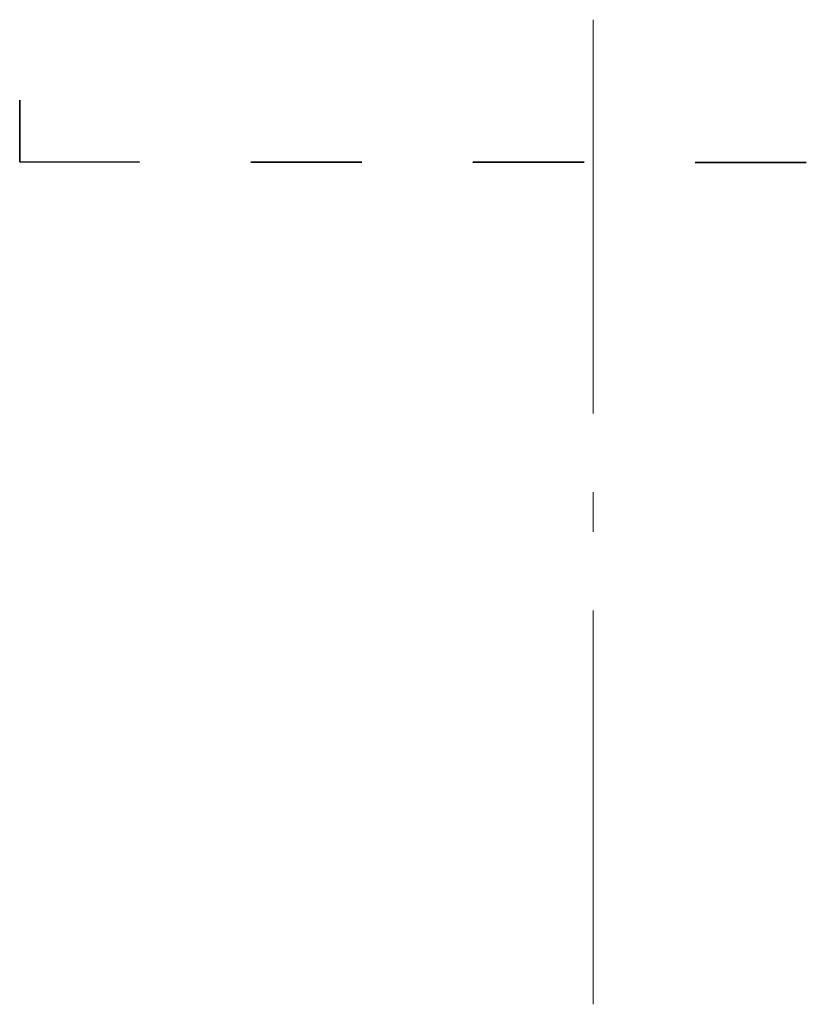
# Model space of a CAD drawing. Extents: x 16 to 1175, y 16 to 826.
# Tile 156 of 217: x 944 to 958, y 114 to 132. Entities that reach past the tile are written whole.
import ezdxf

# ---------------------------------------------------------------- set-up
doc = ezdxf.new("R2010")
doc.units = 0
doc.header["$MEASUREMENT"] = 0
doc.layers.add('Layer 1', color=7, linetype='Continuous', lineweight=0)

# ---------------------------------------------------------------- blocks, each defined once
blk = doc.blocks.new('Block_0')
at = {"layer": 'Layer 1', "color": 253, "lineweight": 9, "true_color": 0xb4b4b4}
for p, q in [((954.483, 131.785), (954.483, 124.698)), ((954.483, 123.281), (954.483, 122.572)), ((954.483, 121.155), (954.483, 114.068))]:
    blk.add_line(p, q, dxfattribs=at)
at = {"layer": 'Layer 1', "color": 5, "lineweight": 35, "true_color": 0x0000ff}
for p, q in [((944.165, 129.225), (944.165, 130.339)), ((946.322, 129.222), (944.165, 129.225)), ((950.322, 129.219), (948.324, 129.222)), ((954.322, 129.219), (952.323, 129.219)), ((958.321, 129.216), (956.323, 129.216))]:
    blk.add_line(p, q, dxfattribs=at)

msp = doc.modelspace()

# ---------------------------------------------------------------- block references
at = {"layer": 'Layer 1'}
msp.add_blockref('Block_0', (0, 0), dxfattribs=at)

doc.saveas('drawing.dxf')
